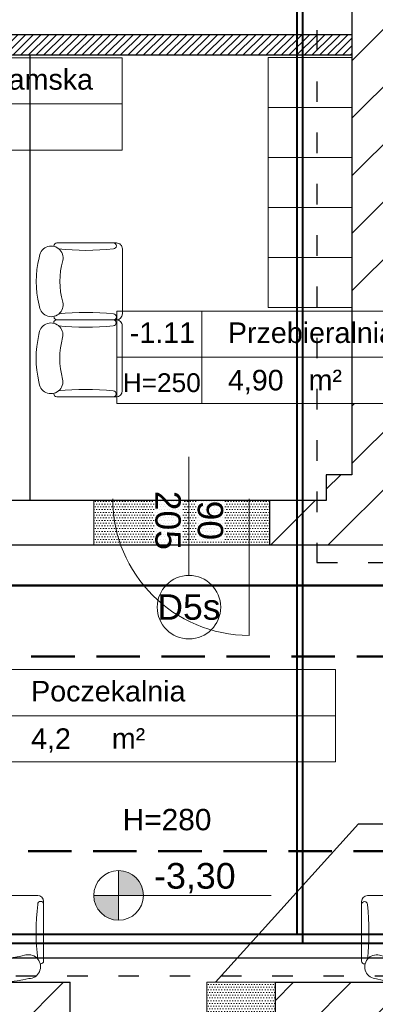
# Model space of a CAD drawing. Header units: millimetres. Extents: x 24385 to 79107, y -56478 to -23676.
# Tile 219 of 256: x 27803 to 28011, y -25346 to -24770. Entities that reach past the tile are written whole.
import ezdxf
from ezdxf.lldxf.tags import DXFTag

# ---------------------------------------------------------------- set-up
doc = ezdxf.new("R2010")
doc.units = ezdxf.units.MM
doc.header["$LTSCALE"] = 2
doc.linetypes.add('ACAD_ISO03W100', pattern=[30, 12, -18])
doc.linetypes.add('DASHED', pattern=[19.05, 12.7, -6.35])
for name, color, linetype, lineweight in [('0_OPIS', 7, 'Continuous', 13), ('3DPLAN_A_TABELKA POMIESZCZEŃ', 7, 'Continuous', 0), ('3DPLAN_A_WYSOKOŚCI OPIS', 101, 'Continuous', 5), ('A_6_STOLARKA_DRZWI', 6, 'Continuous', 0), ('A_STOL_OPIS', 55, 'Continuous', 5), ('A_TXT_STOLARKA', 131, 'Continuous', 0), ('A_WYBURZENIA', 6, 'Continuous', 0), ('A_WYM_KOT', 161, 'Continuous', 0), ('A_ZESTAWIENIE STOLARKI', 3, 'Continuous', 15), ('AW_WYM_WEW', 9, 'Continuous', 0), ('Opisy', 7, 'Continuous', 13)]:
    doc.layers.add(name, color=color, linetype=linetype, lineweight=lineweight)
for name, color, linetype in [('3DPLAN_A_KRESKOWANIE 1', 253, 'Continuous'), ('3DPLAN_A_OPIS', 8, 'Continuous'), ('3DPLAN_A_POMIESZCZENIE NUMER', 100, 'Continuous'), ('3DPLAN_K_NOŚNA', 7, 'Continuous'), ('A_POMIESZCZENIE OPIS', 100, 'Continuous')]:
    doc.layers.add(name, color=color, linetype=linetype)
for name, color, linetype, lineweight, true_color in [('cw', 7, 'Continuous', 40, 0xf79809), ('FURNITURE ZD 1 500', 7, 'Continuous', 13, 0x9fa8a5), ('hydranty', 7, 'Continuous', 50, 0x0335fc), ('kanalizacja', 7, 'Continuous', 30, 0xbf3000), ('wodociag', 7, 'Continuous', 40, 0x0e97f1)]:
    doc.layers.add(name, color=color, linetype=linetype, lineweight=lineweight, true_color=true_color)
doc.layers.add('IS_Cyrkulacja', color=7, linetype='DASHWAVE', true_color=0xd312d4)
doc.styles.add('ARIAL', font='arial.ttf')
doc.styles.add('TABEL1', font='txt')
tags = doc.linetypes.add('DASHWAVE', pattern='A,10,-5,-20,[138,IS_LineDef.shx,S=2,R=0,X=-20,Y=0],-5', length=40).pattern_tags.tags
tags[16:17] = [DXFTag(74, 4), DXFTag(75, 0), DXFTag(340, '0'), DXFTag(46, 0.0), DXFTag(50, 0.0), DXFTag(44, 0.0), DXFTag(45, 0.0)]
tags[6:7] = [DXFTag(74, 4), DXFTag(75, 0), DXFTag(340, '0'), DXFTag(46, 0.0), DXFTag(50, 0.0), DXFTag(44, 0.0), DXFTag(45, 0.0)]
tags[4:5] = [DXFTag(74, 4), DXFTag(75, 0), DXFTag(340, '0'), DXFTag(46, 0.0), DXFTag(50, 0.0), DXFTag(44, 0.0), DXFTag(45, 0.0)]
pattern_1 = [(45, (23044.838, -26883.88), (-16.83798, 16.83798), [])]

# ---------------------------------------------------------------- blocks, each defined once
blk = doc.blocks.new('sillon 1')
for p, q in [((-0.3048, -0.1525), (-0.3048, -0.1525)), ((0.3048, -0.1523), (0.3048, -0.1523)), ((-0.3305, -0.6887), (-0.3302, -0.1779)), ((0.3302, -0.1777), (0.3299, -0.6886)), ((0.2791, -0.7394), (-0.2797, -0.7395))]:
    blk.add_line(p, q)
for centre, radius, start, end in [((0.0002, -0.8255), 0.8255, 75.76553, 104.26559), ((-0.2003, -0.1283), 0.1029, 91.58521, 282.69594), ((0.2004, -0.1282), 0.1029, 257.33517, 88.44591), ((-0.3048, -0.1779), 0.0254, 90.01556, 180.01556), ((0.3048, -0.1777), 0.0254, 0.01556, 90.01556), ((-2.4547, -0.4252), 2.188, 353.75262, 6.15645), ((0.0002, -0.8382), 0.635, 73.75535, 106.27576), ((2.4544, -0.4285), 2.188, 173.75262, 186.15645), ((-0.3051, -0.6633), 0.0254, 180.01556, 0.01556), ((0.3045, -0.6632), 0.0254, 180.01556, 0.01556), ((-0.2797, -0.6887), 0.0508, 180.01556, 270.01556), ((0.2791, -0.6886), 0.0508, 270.01556, 0.01556)]:
    blk.add_arc(centre, radius, start, end)
blk = doc.blocks.new('tabelka dla tp')
at = {"layer": '3DPLAN_A_TABELKA POMIESZCZEŃ'}
for p, q in [((49.7, 54), (49.7, 0)), ((0, 27), (243.13, 27))]:
    blk.add_line(p, q, dxfattribs=at)
blk.add_lwpolyline([(0, 54), (243.13, 54), (243.13, 0), (0, 0)], close=True, dxfattribs=at)
at = {"layer": '3DPLAN_A_POMIESZCZENIE NUMER', "color": 7, "style": 'ARIAL'}
blk.add_attdef('NUMER', (2.23, 35.39), '', height=12, dxfattribs=at)
at = {"layer": 'A_POMIESZCZENIE OPIS', "insert": (112.2, 19.75), "char_height": 12, "width": 36.4122, "attachment_point": 1, "style": 'ARIAL'}
blk.add_mtext('{\\C7;m²}', dxfattribs=at)
at = {"layer": 'A_POMIESZCZENIE OPIS', "color": 7, "style": 'ARIAL'}
for tag, p in [('NAZWA', (51.73, 35.39)), ('POWIERZCHNIA', (51.06, 7.24))]:
    blk.add_attdef(tag, p, '', height=12, dxfattribs=at)
blk = doc.blocks.new('kondygnacja -1')
at = {"layer": '3DPLAN_A_KRESKOWANIE 1'}
h = blk.add_hatch(dxfattribs=at)
h.set_pattern_fill('ANSI31', color=256, scale=7.5, style=0)
h.set_pattern_definition(pattern_1)
h.paths.add_polyline_path([(26781.49, -24430.84), (26781.49, -25256.18), (26865.36, -25256.18), (26865.36, -25233.56), (27108.48, -25233.56), (27108.48, -25256.18), (27119.89, -25256.18), (27110.14, -25212.84), (26979.61, -25212.84), (26979.61, -25079.84), (27320.27, -25079.84), (27361.7, -25079.84), (27361.7, -25046.84), (26815.61, -25046.84), (26815.61, -24465.84), (27386.61, -24465.84), (27386.61, -24686.84), (27413.61, -24686.84), (27413.61, -24581.84), (27442.61, -24581.84), (27442.61, -24549.84), (27413.61, -24549.84), (27413.61, -24469.84), (27474.65, -24469.84), (27474.65, -24430.84), (26781.49, -24430.84)], is_closed=False)
h.paths.add_polyline_path([(27583.61, -25294.84), (27583.61, -25335.84), (27417.61, -25335.84), (27417.61, -25289.84), (27390.61, -25289.84), (27390.61, -25335.84), (27137.8, -25335.84), (27119.89, -25256.18), (27108.48, -25256.18), (27108.48, -25287.56), (26865.36, -25287.56), (26865.36, -25256.18), (26781.49, -25256.18), (26781.49, -25342.83), (26829.42, -25361.84), (27832.61, -25361.84), (27832.61, -25332.84), (27603.61, -25332.84), (27603.61, -25294.84), (27583.61, -25294.84)], is_closed=False)
h.paths.add_polyline_path([(27413.61, -24806.84), (27413.61, -24781.84), (27386.61, -24781.84), (27386.61, -24885.59), (27430.61, -24885.59), (27430.61, -24835.84), (27474.65, -24835.84), (27474.65, -24806.84)])
h.paths.add_polyline_path([(27386.61, -24885.59), (27386.61, -25046.84), (27361.7, -25046.84), (27361.7, -25079.84), (27390.61, -25079.84), (27390.61, -25174.84), (27417.61, -25174.84), (27417.61, -25079.84), (27476.61, -25079.84), (27476.61, -25061.87, -0.027881), (27475.03, -25050.84), (27438.61, -25050.84), (27438.61, -25033.84), (27430.61, -25033.84), (27430.61, -24885.59)])
h.paths.add_polyline_path([(27603.61, -25179.84), (27603.61, -25163.88), (27583.61, -25163.88), (27583.61, -25179.84)])
h.paths.add_polyline_path([(27603.61, -25142.2), (27583.61, -25142.2), (27583.61, -25163.88), (27603.61, -25163.88)])
h.paths.add_polyline_path([(27593.61, -24713.84), (27593.61, -24746.4), (27608.61, -24746.4), (27608.61, -24713.84)], flags=16)
h.paths.add_polyline_path([(27593.61, -25050.84), (27571.61, -25050.84), (27571.61, -25079.84), (27583.61, -25079.84), (27583.61, -25142.2), (27603.61, -25142.2), (27603.61, -25076.84), (27681.45, -25076.84), (27681.45, -25050.84), (27608.61, -25050.84), (27608.61, -24713.84), (27593.61, -24713.84), (27593.61, -24806.84), (27569.61, -24806.84), (27569.61, -24835.84), (27593.61, -24835.84)])
h.paths.add_polyline_path([(27559.81, -24818.11), (27559.81, -24794.06), (27579.81, -24794.06), (27579.81, -24818.11)])
h.paths.add_polyline_path([(27593.61, -24469.84), (27593.61, -24610.84), (27601.86, -24610.84), (27608.61, -24610.84), (27608.61, -24468.84), (27712.91, -24468.84), (27712.91, -24430.84), (27474.65, -24430.84), (27474.65, -24469.84), (27593.61, -24469.84)], is_closed=False)
h.paths.add_polyline_path([(28026.62, -24481.39, -0.865492), (28025.15, -24471.22), (28013.19, -24430.84), (27882.91, -24430.84), (27882.91, -24468.84), (27982.61, -24468.84), (27982.61, -24483.84), (27997.61, -24483.84), (27997.61, -24940.11), (28026.62, -24940.11)])
h.paths.add_polyline_path([(28054.61, -24476.84), (28069.61, -24476.84), (28069.61, -24417.84), (28073.99, -24417.84), (28073.99, -24372.84), (28050.08, -24372.84, -1), (28039.7, -24372.84), (28030.61, -24372.84), (28030.61, -24472.87, -0.363097), (28030.61, -24479.53), (28030.61, -24940.11), (28054.61, -24940.11)])
h.paths.add_polyline_path([(28096.61, -25047.84), (28069.61, -25047.84), (28069.61, -25032.84), (28054.61, -25032.84), (28054.61, -24994.11), (28030.61, -24994.11), (28030.61, -25076.84), (28096.61, -25076.84)])
h.paths.add_polyline_path([(27982.61, -25035.84), (27982.61, -25050.84), (27949.55, -25050.84), (27949.55, -25076.84), (28026.62, -25076.84), (28026.62, -24994.11), (27997.61, -24994.11), (27997.61, -25035.84)])
h.paths.add_polyline_path([(26999.57, -25327.07), (27025.14, -25327.07), (27025.14, -25347.07), (26999.57, -25347.07)], flags=16)
h = blk.add_hatch(dxfattribs=at)
h.set_pattern_fill('ANSI31', color=256, scale=7.5, style=0)
h.set_pattern_definition(pattern_1)
h.paths.add_polyline_path([(31677.49, -24430.84), (30214.87, -24430.84), (30214.87, -24470.84), (30429.61, -24470.84), (30429.61, -24477.84), (30447.61, -24477.84), (30447.61, -24818.84), (30476.61, -24818.84), (30476.61, -24470.84), (31012.61, -24470.84), (31012.61, -24478.84), (31079.61, -24478.84), (31079.61, -24470.84), (31638.61, -24470.84), (31638.61, -25036.84), (31079.61, -25036.84), (31079.61, -25028.84), (31012.61, -25028.84), (31012.61, -25036.84), (30611.38, -25036.84), (30611.38, -25072.84), (31023.61, -25072.84), (31034.61, -25082.84), (31034.61, -25330.84), (31023.61, -25340.84), (30831.4, -25340.84, -0.038531), (30832.58, -25356.18), (30832.58, -25371.84), (31079.61, -25371.84), (31079.61, -25072.84), (31638.61, -25072.84), (31638.61, -25943.84), (30832.58, -25943.84), (30832.58, -26009.84), (31677.49, -26009.84)])
h.paths.add_polyline_path([(30682.61, -26009.84), (30832.58, -26009.84), (30832.58, -25943.84), (30760.61, -25943.84), (30760.61, -25454.67), (30735.61, -25464.58), (30735.61, -25943.84), (30682.61, -25943.84)])
h.paths.add_polyline_path([(30679.61, -25371.84), (30735.61, -25371.84), (30735.61, -25464.58), (30760.61, -25454.67), (30760.61, -25371.84), (30832.58, -25371.84), (30832.58, -25356.18, 0.038531), (30831.4, -25340.84), (30679.61, -25340.84)])
h.paths.add_polyline_path([(30355.83, -25371.84), (30425.61, -25371.84), (30425.61, -25379.84), (30463.61, -25379.84), (30463.61, -25424.74), (30471.61, -25424.74), (30471.61, -25395.84), (30533.61, -25395.84), (30533.61, -25371.84), (30576.61, -25371.84), (30576.61, -25341.84), (30472.61, -25341.84), (30472.61, -25326.84), (30427.61, -25326.84), (30427.61, -25341.84), (30355.83, -25341.84)])
h.paths.add_polyline_path([(30456.61, -25936.84), (30425.61, -25936.84), (30425.61, -25945.84), (30380.61, -25945.84), (30380.61, -26009.84), (30512.61, -26009.84), (30512.61, -25943.84), (30466.61, -25943.84), (30466.61, -25712.84), (30456.61, -25712.84)])
h.paths.add_polyline_path([(28888.61, -25941.84), (28888.61, -26009.84), (29013.61, -26009.84), (29013.61, -25941.84)])
h.paths.add_polyline_path([(28591.17, -26009.84), (28591.17, -25944.84), (28547.61, -25944.84), (28547.61, -26009.84)])
h.paths.add_polyline_path([(28624.61, -25870.53), (28654.8, -25870.53), (28654.8, -25924.53), (28624.61, -25924.53), (28624.61, -25944.84), (28591.17, -25944.84), (28591.17, -26009.84), (28713.61, -26009.84), (28713.61, -25941.84), (28672.61, -25941.84), (28672.61, -25932.84), (28657.61, -25932.84), (28657.61, -25716.84), (28624.61, -25716.84)])
h.paths.add_polyline_path([(28372.61, -25944.84), (28328.61, -25944.84), (28328.61, -25907.84), (28282.61, -25907.84), (28282.61, -25944.84), (28248.61, -25944.84), (28248.61, -26009.84), (28372.61, -26009.84)])
h.paths.add_polyline_path([(28092.61, -25563.84), (28054.61, -25563.84), (28054.61, -25383.84), (28067.6, -25383.84), (28067.61, -25375.84), (28340.61, -25375.84), (28340.61, -25341.84), (28070.61, -25341.84), (28070.61, -25332.84), (28030.61, -25332.84), (28030.61, -25395.6), (28048.71, -25395.6), (28048.71, -25449.6), (28030.61, -25449.6), (28030.61, -26009.84), (28073.61, -26009.84), (28073.61, -25944.84), (28054.61, -25944.84), (28054.61, -25668.84), (28092.61, -25668.84)])
h.paths.add_polyline_path([(27949.61, -25495.75), (27949.61, -25507.75), (27983.29, -25507.75), (27983.29, -25521.75), (27949.61, -25521.75), (27949.61, -25531.84), (27999.61, -25531.84), (27999.61, -25934.84), (27982.61, -25934.84), (27982.61, -25942.84), (27947.61, -25942.84), (27947.61, -26009.84), (28026.62, -26009.84), (28026.62, -25449.6), (27999.61, -25449.6), (27999.61, -25463.84), (27949.61, -25463.84), (27949.61, -25481.75), (27983.29, -25481.75), (27983.29, -25495.75)])
h.paths.add_polyline_path([(27982.61, -25361.84), (27952.61, -25361.84), (27952.61, -25332.84), (28026.62, -25332.84), (28026.62, -25395.6), (27999.61, -25395.6), (27999.61, -25377.84), (27982.61, -25377.84)])
h.paths.add_polyline_path([(26818.61, -25892.84), (26781.49, -25892.84), (26781.49, -26009.84), (26894.54, -26009.84), (26894.54, -25942.84), (26830.61, -25942.84), (26830.61, -25930.84), (26818.61, -25930.84)])
h.paths.add_polyline_path([(26894.54, -26009.84), (27115.94, -26009.84), (27115.94, -25942.84), (26894.54, -25942.84)])
h.paths.add_polyline_path([(27115.94, -25942.84), (27115.94, -26009.84), (27466.61, -26009.84), (27466.61, -25942.84), (27427.61, -25942.84), (27427.61, -25933.84), (27384.61, -25933.84), (27384.61, -25942.84)])
h.paths.add_polyline_path([(27641.61, -25942.84), (27641.61, -26009.84), (27802.61, -26009.84), (27802.61, -25942.84)])
h.paths.add_polyline_path([(30621.1, -25040.47), (30688.37, -25040.47), (30688.37, -25072.87), (30621.1, -25072.87)], flags=24)
at = {"layer": '3DPLAN_A_OPIS', "lineweight": 0, "transparency": 33554687}
h = blk.add_hatch(dxfattribs=at)
h.set_pattern_fill('ANSI31', color=1)
h.set_pattern_definition([(45, (5728.076, 60.4416), (-2.24506403, 2.24506403), [])])
h.paths.add_polyline_path([(27608.61, -24790.4), (27997.61, -24790.4), (27997.61, -24778.4), (27608.61, -24778.4), (27608.61, -24790.4)], is_closed=False)
at = {"layer": 'A_WYBURZENIA', "transparency": 33554687}
h = blk.add_hatch(dxfattribs=at)
h.set_pattern_fill('DOTS', color=256)
h.set_pattern_definition([(0, (10999.2469, -5249.0212), (0.79375, 1.5875), [0, -1.5875])])
h.paths.add_polyline_path([(27846.52, -25076.84), (27949.55, -25076.84), (27949.55, -25050.84), (27846.52, -25050.84), (27846.52, -25076.84)], is_closed=False)
h = blk.add_hatch(dxfattribs=at)
h.set_pattern_fill('DOTS', color=256)
h.set_pattern_definition([(0, (11654.2993, -5249.0212), (0.79375, 1.5875), [0, -1.5875])])
h.paths.add_polyline_path([(27912.61, -25361.84), (27952.61, -25361.84), (27952.61, -25332.84), (27912.61, -25332.84), (27912.61, -25361.84)], is_closed=False)
at = {"layer": 'A_WYM_KOT'}
h = blk.add_hatch(color=256, dxfattribs=at)
h.dxf.hatch_style = 1
h.paths.add_polyline_path([(27861, -25281.97), (27846.44, -25281.97, 0.414214), (27861, -25296.53), (27861, -25281.97)], is_closed=False)
h.paths.add_polyline_path([(27861, -25281.97), (27875.56, -25281.97, 0.143872), (27873.24, -25274.09), (27861, -25274.09), (27861, -25281.97)], is_closed=False)
h.paths.add_polyline_path([(27861, -25267.41), (27861, -25274.09), (27873.24, -25274.09, 0.255137), (27861, -25267.41)], is_closed=False)
at = {"layer": '3DPLAN_A_OPIS', "color": 1, "lineweight": 30}
for p, q in [((27997.61, -24778.4), (27608.61, -24778.4)), ((27997.61, -24790.4), (27608.61, -24790.4)), ((27809.11, -24790.4), (27809.11, -25050.84)), ((27917.68, -25332.84), (28001.42, -25240.16)), ((28001.42, -25240.16), (28240.64, -25240.16))]:
    blk.add_line(p, q, dxfattribs=at)
at = {"layer": '3DPLAN_K_NOŚNA'}
for p, q in [((27997.61, -24483.84), (27997.61, -25035.84)), ((27997.61, -25035.84), (27982.61, -25035.84)), ((27982.61, -25035.84), (27982.61, -25050.84)), ((27982.61, -25050.84), (27608.61, -25050.84)), ((27949.55, -25076.84), (27949.55, -25050.84)), ((27603.61, -25076.84), (28096.61, -25076.84)), ((27603.61, -25332.84), (27832.61, -25332.84)), ((27832.61, -25361.84), (27832.61, -25332.84)), ((27952.61, -25332.84), (27952.61, -25361.84)), ((27952.61, -25332.84), (28070.61, -25332.84))]:
    blk.add_line(p, q, dxfattribs=at)
at = {"layer": 'A_6_STOLARKA_DRZWI'}
blk.add_line((27937.53, -25049.84), (27937.53, -25129.84), dxfattribs=at)
blk.add_arc((27937.53, -25049.84), 80, 180, 270, dxfattribs=at)
at = {"layer": 'A_STOL_OPIS'}
blk.add_line((27902.18, -25094.76), (27902.18, -25025.32), dxfattribs=at)
at = {"layer": 'A_TXT_STOLARKA'}
blk.add_line((27902.18, -25032.04), (27902.18, -25087.2), dxfattribs=at)
at = {"layer": 'A_WYBURZENIA', "transparency": 33554687}
blk.add_line((27949.55, -25076.84), (27949.55, -25050.84), dxfattribs=at)
for points in [[(27846.52, -25050.84), (27949.55, -25050.84), (27949.55, -25076.84), (27846.52, -25076.84)], [(27912.61, -25361.84), (27952.61, -25361.84), (27952.61, -25332.84), (27912.61, -25332.84)]]:
    blk.add_lwpolyline(points, close=True, dxfattribs=at)
at = {"layer": 'A_WYM_KOT'}
for p, q in [((27861, -25267.41), (27861, -25296.53)), ((27875.56, -25281.97), (27846.44, -25281.97)), ((27950.33, -25281.97), (27875.56, -25281.97))]:
    blk.add_line(p, q, dxfattribs=at)
blk.add_circle((27861, -25281.97), 14.56, dxfattribs=at)
at = {"layer": 'A_ZESTAWIENIE STOLARKI', "ltscale": 0.25}
blk.add_circle((27902.18, -25113.34), 18.58, dxfattribs=at)
at = {"layer": 'FURNITURE ZD 1 500', "ltscale": 0.01}
for points in [[(27948.61, -24791.76), (27997.61, -24791.76), (27997.61, -24821.01), (27948.61, -24821.01)], [(27948.61, -24821.01), (27997.61, -24821.01), (27997.61, -24850.26), (27948.61, -24850.26)], [(27948.61, -24850.26), (27997.61, -24850.26), (27997.61, -24879.51), (27948.61, -24879.51)], [(27948.61, -24879.51), (27997.61, -24879.51), (27997.61, -24908.76), (27948.61, -24908.76)], [(27948.61, -24908.76), (27997.61, -24908.76), (27997.61, -24938.01), (27948.61, -24938.01)]]:
    blk.add_lwpolyline(points, close=True, dxfattribs=at)
at = {"layer": 'Opisy', "color": 1, "linetype": 'DASHED', "lineweight": 50}
for points in [[(27574.65, -24063.11), (28178.18, -24063.11, -0.414214), (28278.18, -24163.11), (28278.18, -25042.2, -0.414214), (28178.18, -25142.2), (27574.65, -25142.2, -0.414214), (27474.65, -25042.2), (27474.65, -24163.11, -0.414214)], [(27941.9, -26548.57), (26779.33, -26548.57, -0.414214), (26679.33, -26448.57), (26679.33, -25356.18, -0.414214), (26779.33, -25256.18), (29162.17, -25256.18, -0.414214), (29262.17, -25356.18), (29262.17, -26124.03, -0.414214), (29162.17, -26224.03), (28141.9, -26224.03, 0.414214), (28041.9, -26324.03), (28041.9, -26448.57, -0.414214)]]:
    blk.add_lwpolyline(points, format="xyb", close=True, dxfattribs=at)
at = {"layer": '3DPLAN_A_OPIS', "color": 1, "lineweight": 30}
ref = blk.add_blockref('tabelka dla tp', (27619.88, -24845.89), dxfattribs=at)
ref.add_attrib('NUMER', '-1.10', (27627.4, -24810.5), dxfattribs={"layer": '3DPLAN_A_POMIESZCZENIE NUMER', "color": 7, "height": 12, "style": 'ARIAL'})
ref.add_attrib('NAZWA', 'Przebieralnia damska', (27684.83, -24810.5), dxfattribs={"layer": 'A_POMIESZCZENIE OPIS', "color": 7, "height": 12, "style": 'ARIAL'})
ref.add_attrib('POWIERZCHNIA', '4,90', (27684.83, -24838.25), dxfattribs={"layer": 'A_POMIESZCZENIE OPIS', "color": 7, "height": 12, "style": 'ARIAL'})
ref = blk.add_blockref('tabelka dla tp', (27860.03, -24994.11), dxfattribs=at)
ref.add_attrib('NUMER', '-1.11', (27867.56, -24958.72), dxfattribs={"layer": '3DPLAN_A_POMIESZCZENIE NUMER', "color": 7, "height": 12, "style": 'ARIAL'})
ref.add_attrib('NAZWA', 'Przebieralnia męska', (27924.99, -24958.72), dxfattribs={"layer": 'A_POMIESZCZENIE OPIS', "color": 7, "height": 12, "style": 'ARIAL'})
ref.add_attrib('POWIERZCHNIA', '4,90', (27924.99, -24986.47), dxfattribs={"layer": 'A_POMIESZCZENIE OPIS', "color": 7, "height": 12, "style": 'ARIAL'})
at = {"layer": '3DPLAN_A_TABELKA POMIESZCZEŃ', "ltscale": 0.5}
ref = blk.add_blockref('tabelka dla tp', (27744.83, -25203.87), dxfattribs=at)
ref.add_attrib('NUMER', '-1.12', (27752.35, -25168.48), dxfattribs={"layer": '3DPLAN_A_POMIESZCZENIE NUMER', "color": 0, "height": 12, "style": 'ARIAL'})
ref.add_attrib('NAZWA', 'Poczekalnia', (27809.78, -25168.48), dxfattribs={"layer": 'A_POMIESZCZENIE OPIS', "color": 0, "height": 12, "style": 'ARIAL'})
ref.add_attrib('POWIERZCHNIA', '4,2', (27809.78, -25196.23), dxfattribs={"layer": 'A_POMIESZCZENIE OPIS', "color": 0, "height": 12, "style": 'ARIAL'})
at = {"layer": 'AW_WYM_WEW', "ltscale": 0.5, "yscale": 68.17499999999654, "zscale": 68.17499999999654}
for p, xscale, rotation in [((27812.78, -24922.68), 68.17499999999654, 90.00000000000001), ((27812.65, -24967.7), 68.17499999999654, 90.00000000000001), ((27794.59, -25332.42), -68.17499999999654, 180)]:
    blk.add_blockref('sillon 1', p, dxfattribs=dict(at, xscale=xscale, rotation=rotation))
at = {"layer": 'FURNITURE ZD 1 500', "lineweight": 0, "xscale": -68.17499999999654, "yscale": 68.17499999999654, "zscale": 68.17499999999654, "rotation": 180}
blk.add_blockref('sillon 1', (28025.77, -25332.51), dxfattribs=at)
at = {"layer": '3DPLAN_A_OPIS', "color": 1, "lineweight": 30, "style": 'ARIAL'}
for tag, p in [('PRZESUNIĘCIE_WEJŚCIA', (27655.16, -24535.33)), ('WYŁĄCZONE', (27007.18, -24723.98)), ('Z_OPRACOWANIA', (26996.84, -24746.42)), ('WYŁĄCZONE', (30803.05, -24760.87)), ('Z_OPRACOWANIA', (30792.71, -24783.3)), ('WYŁĄCZONE', (28894.9, -24826.59)), ('Z_OPRACOWANIA', (28884.56, -24849.03)), ('POWIĘKSZENIE_WEJŚCIA', (28313.68, -25144.41)), ('POWIĘKSZENIE_WEJŚCIA', (29600.62, -25191.36)), ('POWIĘKSZENIE_WEJŚCIA', (28011.45, -25235.42)), ('WYŁĄCZONE', (29754.42, -25678.17)), ('Z_OPRACOWANIA', (29744.08, -25700.6)), ('WYJŚCIE_EWAKUACYJNE', (27763.79, -26106.07))]:
    blk.add_attdef(tag, p, '', height=12, dxfattribs=at)
at = {"layer": '3DPLAN_A_OPIS', "color": 0, "lineweight": 30, "style": 'ARIAL'}
for tag, p in [('UGUL_1', (29350.3, -24586.01)), ('UGUL_2', (29622.92, -24586.01)), ('UGUL_3', (29833.15, -24586.01))]:
    blk.add_attdef(tag, p, '', height=12, dxfattribs=at)
at = {"layer": '3DPLAN_A_TABELKA POMIESZCZEŃ', "color": 7, "ltscale": 0.5, "insert": (27863.4, -24976.46), "char_height": 11, "width": 59.2068, "attachment_point": 1, "style": 'ARIAL'}
blk.add_mtext('H=250', dxfattribs=at)
at = {"layer": '3DPLAN_A_TABELKA POMIESZCZEŃ', "ltscale": 0.5, "style": 'ARIAL'}
for tag, p in [('KURTYNA', (27861.91, -26064.85)), ('POWIETRZNA', (27861.91, -26084.56))]:
    blk.add_attdef(tag, p, '', height=12, dxfattribs=at)
at = {"layer": '3DPLAN_A_WYSOKOŚCI OPIS', "color": 0, "insert": (27863.4, -25231.36), "char_height": 12.5, "width": 59.2068, "attachment_point": 1, "style": 'ARIAL'}
blk.add_mtext('H=280', dxfattribs=at)
at = {"layer": 'A_STOL_OPIS', "ltscale": 0.2, "insert": (27922.2, -25033.37), "char_height": 14.872, "attachment_point": 1, "rotation": 270, "style": 'TABEL1'}
blk.add_mtext_dynamic_manual_height_columns('\\pxqc;{\\fArial|b0|i0|c238|p34;90\\P205}', width=58.3206, gutter_width=80, heights=[0], dxfattribs=at)
at = {"layer": 'A_WYM_KOT', "ltscale": 0.2, "insert": (27881.77, -25263.02), "char_height": 15, "attachment_point": 1, "style": 'TABEL1'}
blk.add_mtext_dynamic_manual_height_columns('{\\fArial|b0|i0|c238|p34;-3,30}', width=72.9007, gutter_width=100, heights=[17.78], dxfattribs=at)
at = {"layer": 'A_ZESTAWIENIE STOLARKI', "ltscale": 0.2, "insert": (27902.18, -25113.34), "char_height": 14.872, "attachment_point": 5, "style": 'TABEL1'}
blk.add_mtext_dynamic_manual_height_columns('{\\fArial|b0|i0|c238|p34;D5s}', width=58.3206, gutter_width=80, heights=[0], dxfattribs=at)

msp = doc.modelspace()

# ---------------------------------------------------------------- linework, layer by layer
at = {"layer": 'cw'}
for p, q in [((27968.6, -24483.93), (27968.6, -24987.12)), ((27968.6, -24987.12), (27968.6, -25310.07)), ((28787.49, -25310.07), (27428.61, -25310.07))]:
    msp.add_line(p, q, dxfattribs=at)
at = {"layer": 'hydranty'}
msp.add_lwpolyline([(28755.28, -24482.76), (28692, -24482.76), (28692, -25100.64), (27612.61, -25100.64)], dxfattribs=at)
at = {"layer": 'IS_Cyrkulacja'}
msp.add_lwpolyline([(28797.68, -25015.99), (28797.68, -25318.7), (27428.61, -25318.7)], dxfattribs=at)
at = {"layer": 'kanalizacja', "linetype": 'ACAD_ISO03W100', "ltscale": 0.5}
for points in [[(27548.99, -24475.64), (27586.17, -24475.64), (27977.1, -24475.64), (27977.1, -25087.25), (28266.86, -25087.25)], [(27320.92, -25355.56), (27320.92, -25329.11), (28266.86, -25329.11), (28266.86, -25041.21), (28618.64, -25041.21)]]:
    msp.add_lwpolyline(points, dxfattribs=at)
at = {"layer": 'wodociag'}
for p, q in [((27965.45, -25304.58), (27965.45, -24981.64)), ((27425.46, -25304.58), (28778.38, -25304.58))]:
    msp.add_line(p, q, dxfattribs=at)
msp.add_lwpolyline([(27965.45, -24981.64), (27965.45, -24491.04)], dxfattribs=at)

# ---------------------------------------------------------------- block references
at = {"layer": '0_OPIS'}
msp.add_blockref('kondygnacja -1', (0, 0), dxfattribs=at)

doc.saveas('drawing.dxf')
